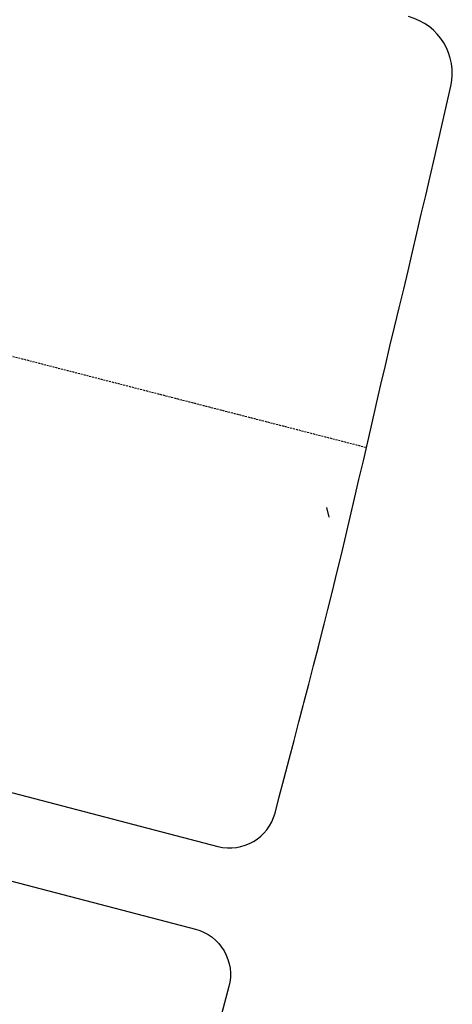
# Model space of a CAD drawing. Extents: x 102676 to 106538, y 417474 to 420545.
# Tile 16 of 112: x 103607 to 103718, y 419100 to 419352. Entities that reach past the tile are written whole.
import ezdxf

# ---------------------------------------------------------------- set-up
doc = ezdxf.new("R2010")
doc.units = 0
doc.linetypes.add('DASHED', pattern=[0.75, 0.5, -0.25])
doc.layers.add('B-OI-WH-KUNSTWERK_STUW-G', color=8, linetype='Continuous', lineweight=25)
doc.layers.add('N-PV-KG-GRENS_UITGIFTE', color=12, linetype='Continuous', lineweight=25)

# ---------------------------------------------------------------- blocks, each defined once
blk = doc.blocks.new('Uitgifte Stedenbouw')
at = {"layer": 'N-PV-KG-GRENS_UITGIFTE', "transparency": 33554687, "flags": 128}
for points in [[(103532.77, 419173.05), (103657.58, 419140.46, 0.413717), (103672.22, 419149.02), (103673.31, 419153.19), (103674.58, 419158), (103675.84, 419162.81), (103677.09, 419167.62), (103678.35, 419172.44), (103679.43, 419176.57), (103679.6, 419177.24), (103680.85, 419182.06), (103682.1, 419186.86), (103683.34, 419191.67), (103684.58, 419196.5), (103684.83, 419197.48), (103685.77, 419201.18), (103686.95, 419205.88), (103688.1, 419210.6), (103689.24, 419215.35), (103690.38, 419220.12), (103691.5, 419224.91), (103692.62, 419229.72), (103693.74, 419234.55), (103694.86, 419239.39), (103695.97, 419244.26), (103697.1, 419249.13), (103698.23, 419254.02), (103699.37, 419258.92), (103700.52, 419263.83), (103701.68, 419268.74), (103702.85, 419273.66), (103704.04, 419278.59), (103705.21, 419283.37), (103706.33, 419288.11), (103707.47, 419292.94), (103708.6, 419297.76), (103709.73, 419302.59), (103710.86, 419307.42), (103711.98, 419312.25), (103713.09, 419317.08), (103714.2, 419321.91), (103717.29, 419335.41, 0.405343), (103706.46, 419353.27)], [(103511.76, 419093.15), (103514.51, 419102.95), (103518.56, 419118.76), (103522.6, 419134.57), (103523.06, 419137.33), (103524.02, 419140.33), (103527.1, 419151.79), (103527.1, 419151.79), (103651.82, 419119.23, -0.416101), (103660.38, 419104.51), (103659.26, 419100.3), (103657.97, 419095.5)]]:
    blk.add_lwpolyline(points, format="xyb", dxfattribs=at)
at = {"layer": 'N-PV-KG-GRENS_UITGIFTE', "color": 8, "linetype": 'DASHED', "lineweight": -2, "transparency": 33554687, "flags": 128}
blk.add_lwpolyline([(103559.91, 419277.74), (103695.64, 419242.8)], dxfattribs=at)

msp = doc.modelspace()

# ---------------------------------------------------------------- linework, layer by layer
at = {"layer": 'B-OI-WH-KUNSTWERK_STUW-G'}
msp.add_line((103686.137, 419224.876), (103685.502, 419227.398), dxfattribs=at)

# ---------------------------------------------------------------- block references
at = {"layer": 'N-PV-KG-GRENS_UITGIFTE'}
msp.add_blockref('Uitgifte Stedenbouw', (0, 0), dxfattribs=at)

doc.saveas('drawing.dxf')
